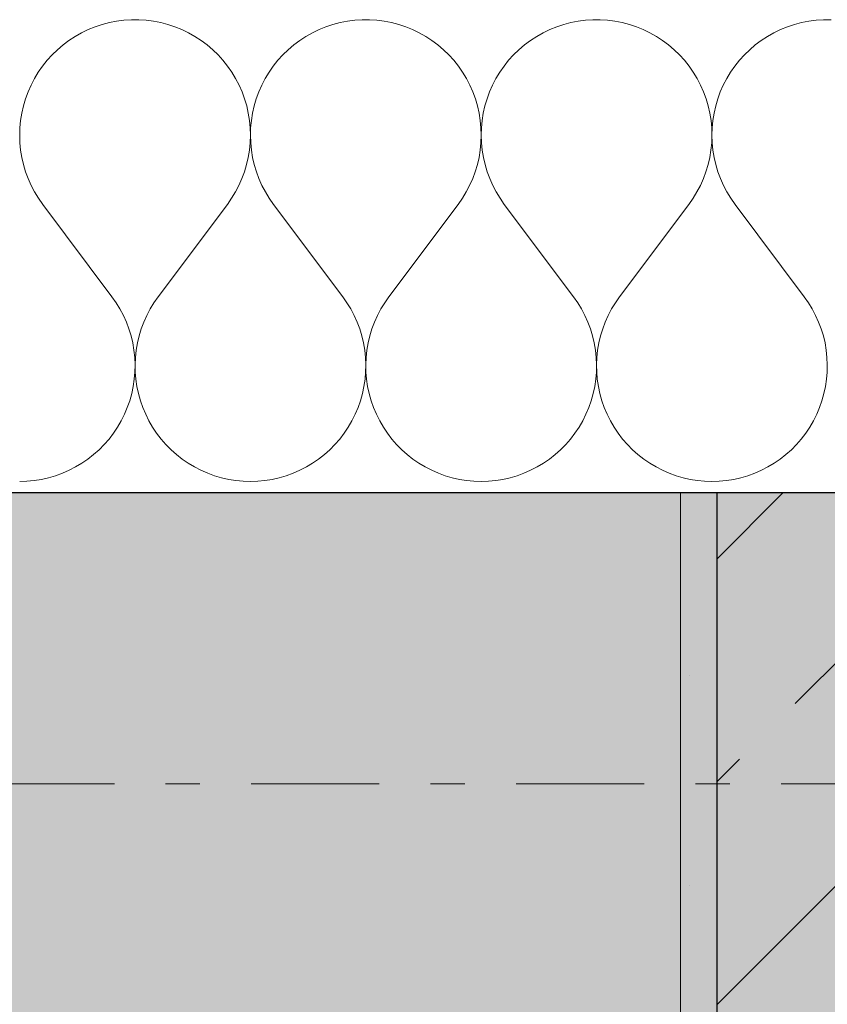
# Model space of a CAD drawing. Extents: x 100 to 2982, y 37 to 2050.
# Tile 81 of 135: x 1236 to 1269, y 1780 to 1821. Entities that reach past the tile are written whole.
import ezdxf
from ezdxf.xclip import XClip

# ---------------------------------------------------------------- set-up
doc = ezdxf.new("R2010")
doc.units = 0
doc.header["$MEASUREMENT"] = 0
doc.header["$XCLIPFRAME"] = 0
doc.linetypes.add('Przerywana podwójnie', pattern=[54.680554, 26.458333, -10.583333, 7.055556, -10.583333])
for name, color, linetype in [('410-K Osie', 7, 'Continuous'), ('420-K Ściany', 7, 'Continuous'), ('820-G Rysunki Obrazki', 7, 'Continuous')]:
    doc.layers.add(name, color=color, linetype=linetype)

# ---------------------------------------------------------------- blocks, each defined once
blk = doc.blocks.new('*X4')
at = {"layer": '420-K Ściany', "color": 174, "linetype": 'Continuous', "lineweight": 5, "ltscale": 0.2}
for p, q in [((1239.148, 1820.739), (1238.865, 1820.624)), ((1239.438, 1820.835), (1239.148, 1820.739)), ((1239.733, 1820.913), (1239.438, 1820.835)), ((1240.033, 1820.972), (1239.733, 1820.913)), ((1240.336, 1821.011), (1240.033, 1820.972)), ((1240.641, 1821.03), (1240.336, 1821.011)), ((1240.947, 1821.03), (1240.641, 1821.03)), ((1241.252, 1821.011), (1240.947, 1821.03)), ((1241.555, 1820.972), (1241.252, 1821.011)), ((1241.855, 1820.913), (1241.555, 1820.972)), ((1242.15, 1820.835), (1241.855, 1820.913)), ((1242.44, 1820.739), (1242.15, 1820.835)), ((1242.723, 1820.624), (1242.44, 1820.739)), ((1248.672, 1820.739), (1248.388, 1820.624)), ((1248.962, 1820.835), (1248.672, 1820.739)), ((1249.257, 1820.913), (1248.962, 1820.835)), ((1249.557, 1820.972), (1249.257, 1820.913)), ((1249.86, 1821.011), (1249.557, 1820.972)), ((1250.165, 1821.03), (1249.86, 1821.011)), ((1250.471, 1821.03), (1250.165, 1821.03)), ((1250.776, 1821.011), (1250.471, 1821.03)), ((1251.079, 1820.972), (1250.776, 1821.011)), ((1251.379, 1820.913), (1251.079, 1820.972)), ((1251.674, 1820.835), (1251.379, 1820.913)), ((1251.964, 1820.739), (1251.674, 1820.835)), ((1252.247, 1820.624), (1251.964, 1820.739)), ((1258.195, 1820.739), (1257.912, 1820.624)), ((1258.485, 1820.835), (1258.195, 1820.739)), ((1258.781, 1820.913), (1258.485, 1820.835)), ((1259.081, 1820.972), (1258.781, 1820.913)), ((1259.384, 1821.011), (1259.081, 1820.972)), ((1259.689, 1821.03), (1259.384, 1821.011)), ((1259.994, 1821.03), (1259.689, 1821.03)), ((1260.299, 1821.011), (1259.994, 1821.03)), ((1260.602, 1820.972), (1260.299, 1821.011)), ((1260.902, 1820.913), (1260.602, 1820.972)), ((1261.198, 1820.835), (1260.902, 1820.913)), ((1261.488, 1820.739), (1261.198, 1820.835)), ((1261.771, 1820.624), (1261.488, 1820.739)), ((1267.719, 1820.739), (1267.436, 1820.624)), ((1268.009, 1820.835), (1267.719, 1820.739)), ((1268.305, 1820.913), (1268.009, 1820.835)), ((1268.605, 1820.972), (1268.305, 1820.913)), ((1268.908, 1821.011), (1268.605, 1820.972)), ((1269.213, 1821.03), (1268.908, 1821.011)), ((1269.518, 1821.03), (1269.213, 1821.03)), ((1238.323, 1820.341), (1238.067, 1820.175)), ((1238.589, 1820.492), (1238.323, 1820.341)), ((1238.865, 1820.624), (1238.589, 1820.492)), ((1242.999, 1820.492), (1242.723, 1820.624)), ((1243.265, 1820.341), (1242.999, 1820.492)), ((1243.521, 1820.175), (1243.265, 1820.341)), ((1247.847, 1820.341), (1247.591, 1820.175)), ((1248.113, 1820.492), (1247.847, 1820.341)), ((1248.388, 1820.624), (1248.113, 1820.492)), ((1252.523, 1820.492), (1252.247, 1820.624)), ((1252.789, 1820.341), (1252.523, 1820.492)), ((1253.045, 1820.175), (1252.789, 1820.341)), ((1257.371, 1820.341), (1257.115, 1820.175)), ((1257.637, 1820.492), (1257.371, 1820.341)), ((1257.912, 1820.624), (1257.637, 1820.492)), ((1262.046, 1820.492), (1261.771, 1820.624)), ((1262.313, 1820.341), (1262.046, 1820.492)), ((1262.569, 1820.175), (1262.313, 1820.341)), ((1266.895, 1820.341), (1266.639, 1820.175)), ((1267.161, 1820.492), (1266.895, 1820.341)), ((1267.436, 1820.624), (1267.161, 1820.492)), ((1237.822, 1819.992), (1237.59, 1819.793)), ((1238.067, 1820.175), (1237.822, 1819.992)), ((1243.766, 1819.992), (1243.521, 1820.175)), ((1243.998, 1819.793), (1243.766, 1819.992)), ((1247.346, 1819.992), (1247.114, 1819.793)), ((1247.591, 1820.175), (1247.346, 1819.992)), ((1253.289, 1819.992), (1253.045, 1820.175)), ((1253.522, 1819.793), (1253.289, 1819.992)), ((1256.87, 1819.992), (1256.637, 1819.793)), ((1257.115, 1820.175), (1256.87, 1819.992)), ((1262.813, 1819.992), (1262.569, 1820.175)), ((1263.046, 1819.793), (1262.813, 1819.992)), ((1266.394, 1819.992), (1266.161, 1819.793)), ((1266.639, 1820.175), (1266.394, 1819.992)), ((1237.37, 1819.581), (1237.165, 1819.354)), ((1237.59, 1819.793), (1237.37, 1819.581)), ((1244.218, 1819.581), (1243.998, 1819.793)), ((1244.423, 1819.354), (1244.218, 1819.581)), ((1246.894, 1819.581), (1246.689, 1819.354)), ((1247.114, 1819.793), (1246.894, 1819.581)), ((1253.741, 1819.581), (1253.522, 1819.793)), ((1253.947, 1819.354), (1253.741, 1819.581)), ((1256.418, 1819.581), (1256.213, 1819.354)), ((1256.637, 1819.793), (1256.418, 1819.581)), ((1263.265, 1819.581), (1263.046, 1819.793)), ((1263.47, 1819.354), (1263.265, 1819.581)), ((1265.942, 1819.581), (1265.737, 1819.354)), ((1266.161, 1819.793), (1265.942, 1819.581)), ((1236.975, 1819.115), (1236.8, 1818.864)), ((1237.165, 1819.354), (1236.975, 1819.115)), ((1244.613, 1819.115), (1244.423, 1819.354)), ((1244.788, 1818.864), (1244.613, 1819.115)), ((1246.499, 1819.115), (1246.324, 1818.864)), ((1246.689, 1819.354), (1246.499, 1819.115)), ((1254.137, 1819.115), (1253.947, 1819.354)), ((1254.311, 1818.864), (1254.137, 1819.115)), ((1256.023, 1819.115), (1255.848, 1818.864)), ((1256.213, 1819.354), (1256.023, 1819.115)), ((1263.661, 1819.115), (1263.47, 1819.354)), ((1263.835, 1818.864), (1263.661, 1819.115)), ((1265.546, 1819.115), (1265.372, 1818.864)), ((1265.737, 1819.354), (1265.546, 1819.115)), ((1236.8, 1818.864), (1236.642, 1818.603)), ((1244.946, 1818.603), (1244.788, 1818.864)), ((1246.324, 1818.864), (1246.166, 1818.603)), ((1254.47, 1818.603), (1254.311, 1818.864)), ((1255.848, 1818.864), (1255.69, 1818.603)), ((1263.993, 1818.603), (1263.835, 1818.864)), ((1265.372, 1818.864), (1265.214, 1818.603)), ((1236.501, 1818.332), (1236.378, 1818.052)), ((1236.642, 1818.603), (1236.501, 1818.332)), ((1245.087, 1818.332), (1244.946, 1818.603)), ((1245.21, 1818.052), (1245.087, 1818.332)), ((1246.025, 1818.332), (1245.902, 1818.052)), ((1246.166, 1818.603), (1246.025, 1818.332)), ((1254.611, 1818.332), (1254.47, 1818.603)), ((1254.734, 1818.052), (1254.611, 1818.332)), ((1255.549, 1818.332), (1255.425, 1818.052)), ((1255.69, 1818.603), (1255.549, 1818.332)), ((1264.134, 1818.332), (1263.993, 1818.603)), ((1264.258, 1818.052), (1264.134, 1818.332)), ((1265.073, 1818.332), (1264.949, 1818.052)), ((1265.214, 1818.603), (1265.073, 1818.332)), ((1236.378, 1818.052), (1236.273, 1817.765)), ((1245.315, 1817.765), (1245.21, 1818.052)), ((1245.902, 1818.052), (1245.796, 1817.765)), ((1254.839, 1817.765), (1254.734, 1818.052)), ((1255.425, 1818.052), (1255.32, 1817.765)), ((1264.363, 1817.765), (1264.258, 1818.052)), ((1264.949, 1818.052), (1264.844, 1817.765)), ((1236.186, 1817.472), (1236.119, 1817.174)), ((1236.273, 1817.765), (1236.186, 1817.472)), ((1245.402, 1817.472), (1245.315, 1817.765)), ((1245.469, 1817.174), (1245.402, 1817.472)), ((1245.71, 1817.472), (1245.642, 1817.174)), ((1245.796, 1817.765), (1245.71, 1817.472)), ((1254.926, 1817.472), (1254.839, 1817.765)), ((1254.993, 1817.174), (1254.926, 1817.472)), ((1255.234, 1817.472), (1255.166, 1817.174)), ((1255.32, 1817.765), (1255.234, 1817.472)), ((1264.449, 1817.472), (1264.363, 1817.765)), ((1264.517, 1817.174), (1264.449, 1817.472)), ((1264.758, 1817.472), (1264.69, 1817.174)), ((1264.844, 1817.765), (1264.758, 1817.472)), ((1236.119, 1817.174), (1236.07, 1816.872)), ((1245.518, 1816.872), (1245.469, 1817.174)), ((1245.642, 1817.174), (1245.594, 1816.872)), ((1255.042, 1816.872), (1254.993, 1817.174)), ((1255.166, 1817.174), (1255.118, 1816.872)), ((1264.565, 1816.872), (1264.517, 1817.174)), ((1264.69, 1817.174), (1264.642, 1816.872)), ((1236.07, 1816.872), (1236.041, 1816.568)), ((1245.547, 1816.568), (1245.518, 1816.872)), ((1245.594, 1816.872), (1245.565, 1816.568)), ((1255.07, 1816.568), (1255.042, 1816.872)), ((1255.118, 1816.872), (1255.089, 1816.568)), ((1264.594, 1816.568), (1264.565, 1816.872)), ((1264.642, 1816.872), (1264.613, 1816.568)), ((1236.041, 1816.568), (1236.032, 1816.263)), ((1236.032, 1816.263), (1236.042, 1815.957)), ((1245.546, 1815.957), (1245.556, 1816.263)), ((1245.556, 1816.263), (1245.547, 1816.568)), ((1245.565, 1816.568), (1245.556, 1816.263)), ((1245.556, 1816.263), (1245.566, 1815.957)), ((1255.069, 1815.957), (1255.08, 1816.263)), ((1255.08, 1816.263), (1255.07, 1816.568)), ((1255.089, 1816.568), (1255.08, 1816.263)), ((1255.08, 1816.263), (1255.09, 1815.957)), ((1264.593, 1815.957), (1264.604, 1816.263)), ((1264.604, 1816.263), (1264.594, 1816.568)), ((1264.613, 1816.568), (1264.604, 1816.263)), ((1264.604, 1816.263), (1264.614, 1815.957)), ((1236.042, 1815.957), (1236.072, 1815.653)), ((1245.516, 1815.653), (1245.546, 1815.957)), ((1245.566, 1815.957), (1245.596, 1815.653)), ((1255.04, 1815.653), (1255.069, 1815.957)), ((1255.09, 1815.957), (1255.12, 1815.653)), ((1264.563, 1815.653), (1264.593, 1815.957)), ((1264.614, 1815.957), (1264.644, 1815.653)), ((1236.072, 1815.653), (1236.122, 1815.352)), ((1245.466, 1815.352), (1245.516, 1815.653)), ((1245.596, 1815.653), (1245.645, 1815.352)), ((1254.99, 1815.352), (1255.04, 1815.653)), ((1255.12, 1815.653), (1255.169, 1815.352)), ((1264.514, 1815.352), (1264.563, 1815.653)), ((1264.644, 1815.653), (1264.693, 1815.352)), ((1236.122, 1815.352), (1236.19, 1815.054)), ((1236.19, 1815.054), (1236.278, 1814.761)), ((1245.31, 1814.761), (1245.398, 1815.054)), ((1245.398, 1815.054), (1245.466, 1815.352)), ((1245.645, 1815.352), (1245.714, 1815.054)), ((1245.714, 1815.054), (1245.802, 1814.761)), ((1254.834, 1814.761), (1254.922, 1815.054)), ((1254.922, 1815.054), (1254.99, 1815.352)), ((1255.169, 1815.352), (1255.238, 1815.054)), ((1255.238, 1815.054), (1255.325, 1814.761)), ((1264.358, 1814.761), (1264.445, 1815.054)), ((1264.445, 1815.054), (1264.514, 1815.352)), ((1264.693, 1815.352), (1264.762, 1815.054)), ((1264.762, 1815.054), (1264.849, 1814.761)), ((1236.278, 1814.761), (1236.384, 1814.475)), ((1245.204, 1814.475), (1245.31, 1814.761)), ((1245.802, 1814.761), (1245.908, 1814.475)), ((1254.728, 1814.475), (1254.834, 1814.761)), ((1255.325, 1814.761), (1255.431, 1814.475)), ((1264.252, 1814.475), (1264.358, 1814.761)), ((1264.849, 1814.761), (1264.955, 1814.475)), ((1236.384, 1814.475), (1236.508, 1814.195)), ((1236.508, 1814.195), (1236.65, 1813.925)), ((1244.938, 1813.925), (1245.08, 1814.195)), ((1245.08, 1814.195), (1245.204, 1814.475)), ((1245.908, 1814.475), (1246.032, 1814.195)), ((1246.032, 1814.195), (1246.174, 1813.925)), ((1254.462, 1813.925), (1254.604, 1814.195)), ((1254.604, 1814.195), (1254.728, 1814.475)), ((1255.431, 1814.475), (1255.556, 1814.195)), ((1255.556, 1814.195), (1255.698, 1813.925)), ((1263.986, 1813.925), (1264.127, 1814.195)), ((1264.127, 1814.195), (1264.252, 1814.475)), ((1264.955, 1814.475), (1265.08, 1814.195)), ((1265.08, 1814.195), (1265.221, 1813.925)), ((1236.65, 1813.925), (1236.809, 1813.664)), ((1244.779, 1813.664), (1244.938, 1813.925)), ((1246.174, 1813.925), (1246.333, 1813.664)), ((1254.303, 1813.664), (1254.462, 1813.925)), ((1255.698, 1813.925), (1255.857, 1813.664)), ((1263.827, 1813.664), (1263.986, 1813.925)), ((1265.221, 1813.925), (1265.38, 1813.664)), ((1236.809, 1813.664), (1236.984, 1813.414)), ((1236.984, 1813.414), (1239.842, 1809.604)), ((1244.604, 1813.414), (1241.746, 1809.604)), ((1244.604, 1813.414), (1244.779, 1813.664)), ((1246.333, 1813.664), (1246.508, 1813.414)), ((1246.508, 1813.414), (1249.365, 1809.604)), ((1254.127, 1813.414), (1251.27, 1809.604)), ((1254.127, 1813.414), (1254.303, 1813.664)), ((1255.857, 1813.664), (1256.032, 1813.414)), ((1256.032, 1813.414), (1258.889, 1809.604)), ((1263.651, 1813.414), (1260.794, 1809.604)), ((1263.651, 1813.414), (1263.827, 1813.664)), ((1265.38, 1813.664), (1265.556, 1813.414)), ((1265.556, 1813.414), (1268.413, 1809.604)), ((1240.015, 1809.358), (1239.842, 1809.604)), ((1240.172, 1809.101), (1240.015, 1809.358)), ((1241.573, 1809.358), (1241.416, 1809.101)), ((1241.746, 1809.604), (1241.573, 1809.358)), ((1249.538, 1809.358), (1249.365, 1809.604)), ((1249.696, 1809.101), (1249.538, 1809.358)), ((1251.097, 1809.358), (1250.94, 1809.101)), ((1251.27, 1809.604), (1251.097, 1809.358)), ((1259.062, 1809.358), (1258.889, 1809.604)), ((1259.219, 1809.101), (1259.062, 1809.358)), ((1260.621, 1809.358), (1260.464, 1809.101)), ((1260.794, 1809.604), (1260.621, 1809.358)), ((1268.586, 1809.358), (1268.413, 1809.604)), ((1268.743, 1809.101), (1268.586, 1809.358)), ((1240.312, 1808.834), (1240.172, 1809.101)), ((1241.416, 1809.101), (1241.276, 1808.834)), ((1249.836, 1808.834), (1249.696, 1809.101)), ((1250.94, 1809.101), (1250.8, 1808.834)), ((1259.36, 1808.834), (1259.219, 1809.101)), ((1260.464, 1809.101), (1260.323, 1808.834)), ((1268.884, 1808.834), (1268.743, 1809.101)), ((1240.436, 1808.559), (1240.312, 1808.834)), ((1240.541, 1808.277), (1240.436, 1808.559)), ((1241.152, 1808.559), (1241.047, 1808.277)), ((1241.276, 1808.834), (1241.152, 1808.559)), ((1249.959, 1808.559), (1249.836, 1808.834)), ((1250.065, 1808.277), (1249.959, 1808.559)), ((1250.676, 1808.559), (1250.57, 1808.277)), ((1250.8, 1808.834), (1250.676, 1808.559)), ((1259.483, 1808.559), (1259.36, 1808.834)), ((1259.589, 1808.277), (1259.483, 1808.559)), ((1260.2, 1808.559), (1260.094, 1808.277)), ((1260.323, 1808.834), (1260.2, 1808.559)), ((1269.007, 1808.559), (1268.884, 1808.834)), ((1269.113, 1808.277), (1269.007, 1808.559)), ((1240.629, 1807.989), (1240.541, 1808.277)), ((1241.047, 1808.277), (1240.959, 1807.989)), ((1250.153, 1807.989), (1250.065, 1808.277)), ((1250.57, 1808.277), (1250.483, 1807.989)), ((1259.677, 1807.989), (1259.589, 1808.277)), ((1260.094, 1808.277), (1260.006, 1807.989)), ((1269.201, 1807.989), (1269.113, 1808.277)), ((1240.698, 1807.696), (1240.629, 1807.989)), ((1240.749, 1807.399), (1240.698, 1807.696)), ((1240.89, 1807.696), (1240.839, 1807.399)), ((1240.959, 1807.989), (1240.89, 1807.696)), ((1250.222, 1807.696), (1250.153, 1807.989)), ((1250.273, 1807.399), (1250.222, 1807.696)), ((1250.413, 1807.696), (1250.363, 1807.399)), ((1250.483, 1807.989), (1250.413, 1807.696)), ((1259.746, 1807.696), (1259.677, 1807.989)), ((1259.797, 1807.399), (1259.746, 1807.696)), ((1259.937, 1807.696), (1259.886, 1807.399)), ((1260.006, 1807.989), (1259.937, 1807.696)), ((1269.27, 1807.696), (1269.201, 1807.989)), ((1269.321, 1807.399), (1269.27, 1807.696)), ((1240.781, 1807.1), (1240.749, 1807.399)), ((1240.839, 1807.399), (1240.807, 1807.1)), ((1250.305, 1807.1), (1250.273, 1807.399)), ((1250.363, 1807.399), (1250.331, 1807.1)), ((1259.829, 1807.1), (1259.797, 1807.399)), ((1259.886, 1807.399), (1259.855, 1807.1)), ((1269.352, 1807.1), (1269.321, 1807.399)), ((1240.794, 1806.799), (1240.781, 1807.1)), ((1240.807, 1807.1), (1240.794, 1806.799)), ((1250.318, 1806.799), (1250.305, 1807.1)), ((1250.331, 1807.1), (1250.318, 1806.799)), ((1259.841, 1806.799), (1259.829, 1807.1)), ((1259.855, 1807.1), (1259.842, 1806.799)), ((1269.365, 1806.799), (1269.352, 1807.1)), ((1240.762, 1806.197), (1240.787, 1806.497)), ((1240.787, 1806.497), (1240.794, 1806.799)), ((1240.794, 1806.799), (1240.801, 1806.497)), ((1240.801, 1806.497), (1240.826, 1806.197)), ((1250.286, 1806.197), (1250.311, 1806.497)), ((1250.311, 1806.497), (1250.318, 1806.799)), ((1250.318, 1806.799), (1250.324, 1806.497)), ((1250.324, 1806.497), (1250.35, 1806.197)), ((1259.81, 1806.197), (1259.835, 1806.497)), ((1259.835, 1806.497), (1259.841, 1806.799)), ((1259.842, 1806.799), (1259.848, 1806.497)), ((1259.848, 1806.497), (1259.873, 1806.197)), ((1269.334, 1806.197), (1269.359, 1806.497)), ((1269.359, 1806.497), (1269.365, 1806.799)), ((1240.718, 1805.899), (1240.762, 1806.197)), ((1240.826, 1806.197), (1240.87, 1805.899)), ((1250.242, 1805.899), (1250.286, 1806.197)), ((1250.35, 1806.197), (1250.394, 1805.899)), ((1259.766, 1805.899), (1259.81, 1806.197)), ((1259.873, 1806.197), (1259.918, 1805.899)), ((1269.289, 1805.899), (1269.334, 1806.197)), ((1240.655, 1805.605), (1240.718, 1805.899)), ((1240.87, 1805.899), (1240.933, 1805.605)), ((1250.179, 1805.605), (1250.242, 1805.899)), ((1250.394, 1805.899), (1250.457, 1805.605)), ((1259.703, 1805.605), (1259.766, 1805.899)), ((1259.918, 1805.899), (1259.981, 1805.605)), ((1269.226, 1805.605), (1269.289, 1805.899)), ((1240.474, 1805.031), (1240.574, 1805.315)), ((1240.574, 1805.315), (1240.655, 1805.605)), ((1240.933, 1805.605), (1241.014, 1805.315)), ((1241.014, 1805.315), (1241.114, 1805.031)), ((1249.998, 1805.031), (1250.097, 1805.315)), ((1250.097, 1805.315), (1250.179, 1805.605)), ((1250.457, 1805.605), (1250.538, 1805.315)), ((1250.538, 1805.315), (1250.638, 1805.031)), ((1259.522, 1805.031), (1259.621, 1805.315)), ((1259.621, 1805.315), (1259.703, 1805.605)), ((1259.981, 1805.605), (1260.062, 1805.315)), ((1260.062, 1805.315), (1260.162, 1805.031)), ((1269.045, 1805.031), (1269.145, 1805.315)), ((1269.145, 1805.315), (1269.226, 1805.605)), ((1240.356, 1804.753), (1240.474, 1805.031)), ((1241.114, 1805.031), (1241.232, 1804.753)), ((1249.88, 1804.753), (1249.998, 1805.031)), ((1250.638, 1805.031), (1250.755, 1804.753)), ((1259.404, 1804.753), (1259.522, 1805.031)), ((1260.162, 1805.031), (1260.279, 1804.753)), ((1268.928, 1804.753), (1269.045, 1805.031)), ((1240.07, 1804.223), (1240.222, 1804.484)), ((1240.222, 1804.484), (1240.356, 1804.753)), ((1241.232, 1804.753), (1241.366, 1804.484)), ((1241.366, 1804.484), (1241.518, 1804.223)), ((1249.594, 1804.223), (1249.746, 1804.484)), ((1249.746, 1804.484), (1249.88, 1804.753)), ((1250.755, 1804.753), (1250.89, 1804.484)), ((1250.89, 1804.484), (1251.041, 1804.223)), ((1259.118, 1804.223), (1259.269, 1804.484)), ((1259.269, 1804.484), (1259.404, 1804.753)), ((1260.279, 1804.753), (1260.414, 1804.484)), ((1260.414, 1804.484), (1260.565, 1804.223)), ((1268.642, 1804.223), (1268.793, 1804.484)), ((1268.793, 1804.484), (1268.928, 1804.753)), ((1239.903, 1803.973), (1240.07, 1804.223)), ((1241.518, 1804.223), (1241.685, 1803.973)), ((1249.426, 1803.973), (1249.594, 1804.223)), ((1251.041, 1804.223), (1251.209, 1803.973)), ((1258.95, 1803.973), (1259.118, 1804.223)), ((1260.565, 1804.223), (1260.733, 1803.973)), ((1268.474, 1803.973), (1268.642, 1804.223)), ((1239.522, 1803.507), (1239.72, 1803.734)), ((1239.72, 1803.734), (1239.903, 1803.973)), ((1241.685, 1803.973), (1241.868, 1803.734)), ((1241.868, 1803.734), (1242.066, 1803.507)), ((1249.046, 1803.507), (1249.243, 1803.734)), ((1249.243, 1803.734), (1249.426, 1803.973)), ((1251.209, 1803.973), (1251.392, 1803.734)), ((1251.392, 1803.734), (1251.59, 1803.507)), ((1258.569, 1803.507), (1258.767, 1803.734)), ((1258.767, 1803.734), (1258.95, 1803.973)), ((1260.733, 1803.973), (1260.916, 1803.734)), ((1260.916, 1803.734), (1261.114, 1803.507)), ((1268.093, 1803.507), (1268.291, 1803.734)), ((1268.291, 1803.734), (1268.474, 1803.973)), ((1239.085, 1803.092), (1239.31, 1803.293)), ((1239.31, 1803.293), (1239.522, 1803.507)), ((1242.066, 1803.507), (1242.278, 1803.293)), ((1242.278, 1803.293), (1242.503, 1803.092)), ((1248.609, 1803.092), (1248.834, 1803.293)), ((1248.834, 1803.293), (1249.046, 1803.507)), ((1251.59, 1803.507), (1251.802, 1803.293)), ((1251.802, 1803.293), (1252.027, 1803.092)), ((1258.133, 1803.092), (1258.357, 1803.293)), ((1258.357, 1803.293), (1258.569, 1803.507)), ((1261.114, 1803.507), (1261.326, 1803.293)), ((1261.326, 1803.293), (1261.551, 1803.092)), ((1267.656, 1803.092), (1267.881, 1803.293)), ((1267.881, 1803.293), (1268.093, 1803.507)), ((1238.599, 1802.736), (1238.848, 1802.907)), ((1238.848, 1802.907), (1239.085, 1803.092)), ((1242.503, 1803.092), (1242.74, 1802.907)), ((1242.74, 1802.907), (1242.989, 1802.736)), ((1248.123, 1802.736), (1248.372, 1802.907)), ((1248.372, 1802.907), (1248.609, 1803.092)), ((1252.027, 1803.092), (1252.264, 1802.907)), ((1252.264, 1802.907), (1252.512, 1802.736)), ((1257.647, 1802.736), (1257.895, 1802.907)), ((1257.895, 1802.907), (1258.133, 1803.092)), ((1261.551, 1803.092), (1261.788, 1802.907)), ((1261.788, 1802.907), (1262.036, 1802.736)), ((1267.171, 1802.736), (1267.419, 1802.907)), ((1267.419, 1802.907), (1267.656, 1803.092)), ((1237.797, 1802.324), (1238.073, 1802.444)), ((1238.073, 1802.444), (1238.341, 1802.582)), ((1238.341, 1802.582), (1238.599, 1802.736)), ((1242.989, 1802.736), (1243.247, 1802.582)), ((1243.247, 1802.582), (1243.515, 1802.444)), ((1243.515, 1802.444), (1243.791, 1802.324)), ((1247.32, 1802.324), (1247.596, 1802.444)), ((1247.596, 1802.444), (1247.864, 1802.582)), ((1247.864, 1802.582), (1248.123, 1802.736)), ((1252.512, 1802.736), (1252.771, 1802.582)), ((1252.771, 1802.582), (1253.039, 1802.444)), ((1253.039, 1802.444), (1253.315, 1802.324)), ((1256.844, 1802.324), (1257.12, 1802.444)), ((1257.12, 1802.444), (1257.388, 1802.582)), ((1257.388, 1802.582), (1257.647, 1802.736)), ((1262.036, 1802.736), (1262.295, 1802.582)), ((1262.295, 1802.582), (1262.563, 1802.444)), ((1262.563, 1802.444), (1262.839, 1802.324)), ((1266.368, 1802.324), (1266.644, 1802.444)), ((1266.644, 1802.444), (1266.912, 1802.582)), ((1266.912, 1802.582), (1267.171, 1802.736)), ((1236.032, 1801.985), (1236.333, 1801.995)), ((1236.333, 1801.995), (1236.633, 1802.023)), ((1236.633, 1802.023), (1236.93, 1802.071)), ((1236.93, 1802.071), (1237.224, 1802.137)), ((1237.224, 1802.137), (1237.513, 1802.221)), ((1237.513, 1802.221), (1237.797, 1802.324)), ((1243.791, 1802.324), (1244.075, 1802.221)), ((1244.075, 1802.221), (1244.364, 1802.137)), ((1244.364, 1802.137), (1244.658, 1802.071)), ((1244.658, 1802.071), (1244.955, 1802.023)), ((1244.955, 1802.023), (1245.255, 1801.995)), ((1245.255, 1801.995), (1245.556, 1801.985)), ((1245.556, 1801.985), (1245.857, 1801.995)), ((1245.857, 1801.995), (1246.157, 1802.023)), ((1246.157, 1802.023), (1246.454, 1802.071)), ((1246.454, 1802.071), (1246.748, 1802.137)), ((1246.748, 1802.137), (1247.037, 1802.221)), ((1247.037, 1802.221), (1247.32, 1802.324)), ((1253.315, 1802.324), (1253.598, 1802.221)), ((1253.598, 1802.221), (1253.887, 1802.137)), ((1253.887, 1802.137), (1254.181, 1802.071)), ((1254.181, 1802.071), (1254.479, 1802.023)), ((1254.479, 1802.023), (1254.779, 1801.995)), ((1254.779, 1801.995), (1255.08, 1801.985)), ((1255.08, 1801.985), (1255.381, 1801.995)), ((1255.381, 1801.995), (1255.681, 1802.023)), ((1255.681, 1802.023), (1255.978, 1802.071)), ((1255.978, 1802.071), (1256.272, 1802.137)), ((1256.272, 1802.137), (1256.561, 1802.221)), ((1256.561, 1802.221), (1256.844, 1802.324)), ((1262.839, 1802.324), (1263.122, 1802.221)), ((1263.122, 1802.221), (1263.411, 1802.137)), ((1263.411, 1802.137), (1263.705, 1802.071)), ((1263.705, 1802.071), (1264.003, 1802.023)), ((1264.003, 1802.023), (1264.302, 1801.995)), ((1264.302, 1801.995), (1264.604, 1801.985)), ((1264.604, 1801.985), (1264.905, 1801.995)), ((1264.905, 1801.995), (1265.204, 1802.023)), ((1265.204, 1802.023), (1265.502, 1802.071)), ((1265.502, 1802.071), (1265.796, 1802.137)), ((1265.796, 1802.137), (1266.085, 1802.221)), ((1266.085, 1802.221), (1266.368, 1802.324))]:
    blk.add_line(p, q, dxfattribs=at)
blk = doc.blocks.new('Rysunek_1_1', base_point=(-18316.349, -206.526))
at = {"layer": '420-K Ściany', "linetype": 'Continuous', "lineweight": 13}
blk.add_hatch(color=62, dxfattribs=at).paths.add_polyline_path([(1101.302, 1777.509), (1288.802, 1777.509), (1288.802, 1801.509), (1101.302, 1801.509)])
at = {"layer": '420-K Ściany', "linetype": 'Continuous', "lineweight": 5}
h = blk.add_hatch(dxfattribs=at)
h.set_pattern_fill('Tynk_0001', color=180, style=0, pattern_type=2)
h.set_pattern_definition([(0, (-18316.349, -206.5255), (0, 8.660254), [0, -5]), (0, (-18313.849, -202.195), (0, 8.660254), [0, -5])])
h.paths.add_polyline_path([(1264.802, 1650.009), (1264.802, 1801.509), (1263.302, 1801.509), (1263.302, 1650.009)])
h = blk.add_hatch(dxfattribs=at)
h.set_pattern_fill('Beton_zbrojony_0001', color=170, style=0, pattern_type=2)
h.set_pattern_definition([(45, (-18316.349, -206.526), (-9.192388, 9.192388), []), (45, (-18320.945, -201.929), (-9.192388, 9.192388), [9.75, -3.25])])
h.paths.add_polyline_path([(1288.802, 1481.509), (1288.802, 1801.509), (1264.802, 1801.509), (1264.802, 1481.731), (1265.063, 1481.509)])
at = {"layer": '410-K Osie', "color": 4, "linetype": 'Przerywana podwójnie', "lineweight": 13, "ltscale": 0.2}
blk.add_line((589.417, 1789.509), (2255.561, 1789.509), dxfattribs=at)
blk.add_line((589.417, 1789.509), (2255.561, 1789.509), dxfattribs=at)
at = {"layer": '420-K Ściany', "color": 27, "linetype": 'Continuous', "lineweight": 25, "ltscale": 0.2}
for p, q in [((1288.802, 1801.509), (1101.302, 1801.509)), ((1264.802, 1801.509), (1264.802, 1648.509))]:
    blk.add_line(p, q, dxfattribs=at)
at = {"layer": '420-K Ściany', "color": 47, "linetype": 'Continuous', "lineweight": 15, "ltscale": 0.2, "flags": 128}
for points in [[(1264.802, 1801.509), (1263.302, 1801.509)], [(1263.302, 1801.509), (1263.302, 1650.009)]]:
    blk.add_lwpolyline(points, dxfattribs=at)
at = {"layer": '420-K Ściany', "color": 27, "linetype": 'Continuous', "lineweight": 25, "ltscale": 0.2, "flags": 128}
blk.add_lwpolyline([(1288.802, 1801.509), (1264.802, 1801.509)], dxfattribs=at)
at = {"color": 65, "linetype": 'Continuous', "lineweight": 13, "ltscale": 0.2}
blk.add_blockref('*X4', (0, 0), dxfattribs=at)

msp = doc.modelspace()

# ---------------------------------------------------------------- block references
at = {"layer": '820-G Rysunki Obrazki', "color": 65, "linetype": 'Continuous', "lineweight": 13, "ltscale": 0.2}
ref = msp.add_blockref('Rysunek_1_1', (-18316.349, -206.526), dxfattribs=at)
XClip(ref).set_block_clipping_path([(244.527027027, 76.8014120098), (2570.9054054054, 2022.1162324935)])

doc.saveas('drawing.dxf')
